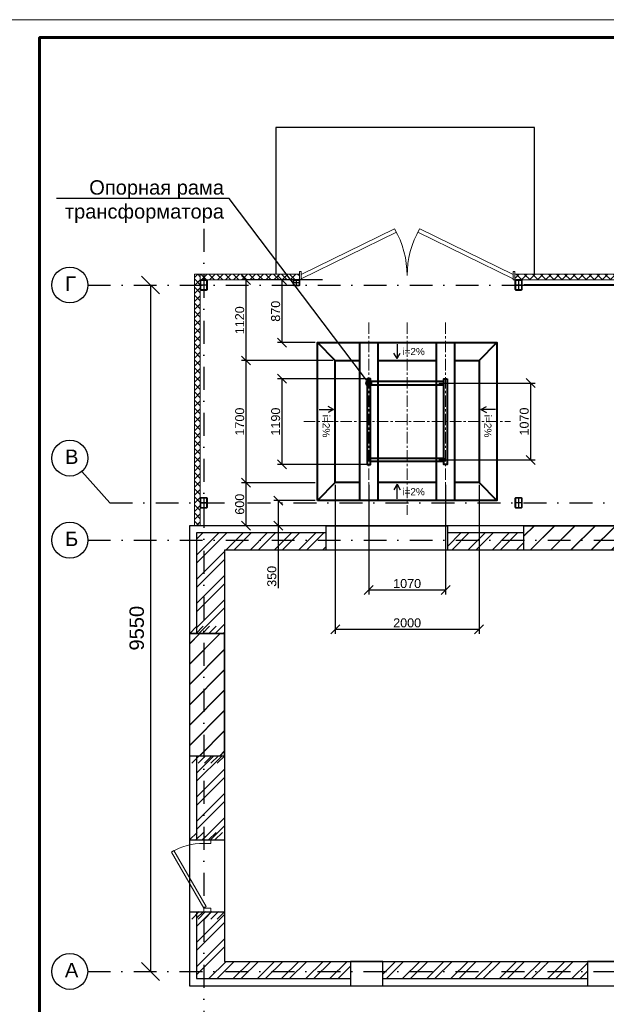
# Model space of a CAD drawing. Header units: millimetres. Extents: x 523209 to 536718, y -48289 to -47398.
# Tile 66 of 116: x 532765 to 532928, y -47846 to -47572. Entities that reach past the tile are written whole.
import ezdxf
from ezdxf import colors
from ezdxf.entities.mleader import LeaderData, LeaderLine
from ezdxf.enums import TextEntityAlignment as Align
from ezdxf.math import Vec2, Vec3

# ---------------------------------------------------------------- set-up
doc = ezdxf.new("R2010")
doc.units = ezdxf.units.MM
for name, pattern in [('CENTER', [50.8, 31.75, -6.35, 6.35, -6.35]), ('DASHDOT', [25.4, 12.7, -6.35, 0, -6.35]), ('DASHED', [19.05, 12.7, -6.35]), ('GOST2.303 5', [24, 20, -1.5, 1, -1.5])]:
    doc.linetypes.add(name, pattern=pattern)
doc.layers.get('Defpoints').update_dxf_attribs({"color": 140})
for name, color, linetype, lineweight in [('02 План', 7, 'Continuous', 25), ('centre', 1, 'CENTER', 15), ('А_СЭНДВИЧ', 30, 'Continuous', 5), ('ВК-линия контур', 132, 'Continuous', 15), ('ВК-линия основная', 1, 'Continuous', 30), ('ВК-линия толстая', 30, 'Continuous', 60), ('ВК-Текст', 1, 'Continuous', 30), ('Двери', 250, 'Continuous', 9), ('электрика', 1, 'Continuous', 40)]:
    doc.layers.add(name, color=color, linetype=linetype, lineweight=lineweight)
doc.layers.add('03_Осевые', color=4, linetype='GOST2.303 5')
doc.layers.add('Двери ArchiCAD_Ном._пера__3', color=7, linetype='Continuous', lineweight=18, true_color=0xff6500)
doc.styles.add('Arial', font='arial.ttf')
doc.styles.get("Standard").update_dxf_attribs({"font": 'arial.ttf'})
doc.dimstyles.new('ISO-25', dxfattribs={"dimtxt": 2.5, "dimasz": 2.5, "dimexe": 1.25, "dimexo": 0.625, "dimtad": 1, "dimtxsty": 'Standard', "dimcen": 2.5, "dimadec": 0, "dimazin": 0, "dimtfac": 1, "dimtmove": 0, "dimatfit": 3, "dimfxl": 1, "dimarcsym": 0})
pattern_1 = [(45, (530904.9754, -45925.627), (-3.367596, 3.367596), []), (45, (530907.2205, -45925.627), (-3.367596, 3.367596), [])]

# ---------------------------------------------------------------- blocks, each defined once
blk = doc.blocks.new('*U135')
at = {"layer": 'ВК-линия контур', "color": 0}
blk.add_line((-594, 420), (0, 420), dxfattribs=at)
at = {"layer": 'ВК-линия основная', "color": 0}
blk.add_lwpolyline([(-574, 287), (-574, 287)], dxfattribs=at)
at = {"layer": 'ВК-линия толстая', "color": 0}
for points in [[(-574, 5), (-574, 415), (-5, 415), (-5, 5)], [(-574, 401), (-574, 401), (-574, 401), (-574, 401)]]:
    blk.add_lwpolyline(points, close=True, dxfattribs=at)
blk.add_lwpolyline([(-574, 287), (-574, 287)], dxfattribs=at)
blk.add_lwpolyline([(-574, 287), (-574, 287)], dxfattribs=at)
blk.add_lwpolyline([(-574, 287), (-574, 287)], dxfattribs=at)
blk.add_lwpolyline([(-574, 287), (-574, 287)], dxfattribs=at)
at = {"layer": 'ВК-Текст', "color": 0, "insert": (-574, 287), "char_height": 0.0000208, "width": 0.000208, "attachment_point": 4, "rotation": 90}
for s in ['\\pi2;Справ. N', '\\pi2;Перв. примен.']:
    blk.add_mtext(s, dxfattribs=at)
at = {"layer": 'ВК-Текст', "color": 0}
blk.add_attdef('ЛИСТ_АЛ', text='', height=2.5, dxfattribs=at).set_placement((-10, 411.5), align=Align.MIDDLE_CENTER)
at = {"layer": 'ВК-Текст', "color": 0, "ltscale": 0.5}
blk.add_attdef('ВЕРХНИЙ_ШИФР', text='', height=0.000005, rotation=180, dxfattribs=at).set_placement((-574, 401), align=Align.MIDDLE_CENTER)
at = {"layer": 'ВК-Текст', "color": 0, "flags": 12}
blk.add_attdef('ФОРМАТ_ЛИСТА', (-42, 1.56), '', height=2.5, dxfattribs=at)
blk = doc.blocks.new('*U118')
at = {"layer": 'А_СЭНДВИЧ'}
h = blk.add_hatch(dxfattribs=at)
h.set_pattern_fill('NET', color=256, scale=25, angle=45)
h.set_pattern_definition([(45, (1389.97, -100), (-56.1266, 56.1266), []), (135, (1389.97, -100), (-56.1266, -56.1266), [])])
h.paths.add_polyline_path([(68981, -52694), (70361, -52694), (70361, -52614), (68981, -52614)])
blk.add_lwpolyline([(68981, -52694), (70361, -52694), (70361, -52614), (68981, -52614)], close=True, dxfattribs=at)
blk = doc.blocks.new('*U119')
at = {"layer": 'А_СЭНДВИЧ'}
h = blk.add_hatch(dxfattribs=at)
h.set_pattern_fill('NET', color=256, scale=25, angle=45)
h.set_pattern_definition([(45, (3704.01, -100), (-56.1266, 56.1266), []), (135, (3704.01, -100), (-56.1266, -56.1266), [])])
h.paths.add_polyline_path([(69078, -52694), (72578, -52694), (72578, -52614), (69078, -52614)])
blk.add_lwpolyline([(69078, -52694), (72578, -52694), (72578, -52614), (69078, -52614)], close=True, dxfattribs=at)
blk = doc.blocks.new('ворота')
at = {"layer": 'Двери', "color": 0}
for p, q in [((80334, -53636), (81635, -53000)), ((83284, -53636), (81984, -53000)), ((80334, -53693), (81660, -53043)), ((83284, -53693), (81959, -53043))]:
    blk.add_line(p, q, dxfattribs=at)
for points in [[(80309, -53710), (80334, -53710), (80334, -53590), (80309, -53590)], [(83284, -53710), (83309, -53710), (83309, -53590), (83284, -53590)]]:
    blk.add_lwpolyline(points, close=True, dxfattribs=at)
for centre, start, end in [((80509, -53650), 0, 30), ((83109, -53650), 150, 180)]:
    blk.add_arc(centre, 1300, start, end, dxfattribs=at)
blk = doc.blocks.new('*U133')
for points in [[(-32, -40), (32, -40, 0.414214), (40, -32), (40, 32, 0.414214), (32, 40), (-32, 40, 0.414214), (-40, 32), (-40, -32, 0.414214)], [(-32, -36), (32, -36, 0.414214), (36, -32), (36, 32, 0.414214), (32, 36), (-32, 36, 0.414214), (-36, 32), (-36, -32, 0.414214)]]:
    blk.add_lwpolyline(points, format="xyb", close=True)
at = {"layer": '03_Осевые'}
for p, q in [((0, -40), (0, 40)), ((-40, 0), (40, 0))]:
    blk.add_line(p, q, dxfattribs=at)
blk = doc.blocks.new('*U123')
for points in [[(-38, -70), (38, -70, 0.414214), (50, -58), (50, 58, 0.414214), (38, 70), (-38, 70, 0.414214), (-50, 58), (-50, -58, 0.414214)], [(-38, -64), (38, -64, 0.414214), (44, -58), (44, 58, 0.414214), (38, 64), (-38, 64, 0.414214), (-44, 58), (-44, -58, 0.414214)]]:
    blk.add_lwpolyline(points, format="xyb", close=True)
at = {"layer": '03_Осевые'}
for p, q in [((-50, 0), (50, 0)), ((0, -70), (0, 70))]:
    blk.add_line(p, q, dxfattribs=at)
blk = doc.blocks.new('*U124')
for points in [[(-38, -70), (38, -70, 0.414214), (50, -58), (50, 58, 0.414214), (38, 70), (-38, 70, 0.414214), (-50, 58), (-50, -58, 0.414214)], [(-38, -64), (38, -64, 0.414214), (44, -58), (44, 58, 0.414214), (38, 64), (-38, 64, 0.414214), (-44, 58), (-44, -58, 0.414214)]]:
    blk.add_lwpolyline(points, format="xyb", close=True)
at = {"layer": '03_Осевые'}
for p, q in [((-50, 0), (50, 0)), ((0, -70), (0, 70))]:
    blk.add_line(p, q, dxfattribs=at)
blk = doc.blocks.new('*U131')
for points in [[(-38, -70), (38, -70, 0.414214), (50, -58), (50, 58, 0.414214), (38, 70), (-38, 70, 0.414214), (-50, 58), (-50, -58, 0.414214)], [(-38, -64), (38, -64, 0.414214), (44, -58), (44, 58, 0.414214), (38, 64), (-38, 64, 0.414214), (-44, 58), (-44, -58, 0.414214)]]:
    blk.add_lwpolyline(points, format="xyb", close=True)
at = {"layer": '03_Осевые'}
for p, q in [((-50, 0), (50, 0)), ((0, -70), (0, 70))]:
    blk.add_line(p, q, dxfattribs=at)
blk = doc.blocks.new('*U132')
for points in [[(-38, -70), (38, -70, 0.414214), (50, -58), (50, 58, 0.414214), (38, 70), (-38, 70, 0.414214), (-50, 58), (-50, -58, 0.414214)], [(-38, -64), (38, -64, 0.414214), (44, -58), (44, 58, 0.414214), (38, 64), (-38, 64, 0.414214), (-44, 58), (-44, -58, 0.414214)]]:
    blk.add_lwpolyline(points, format="xyb", close=True)
at = {"layer": '03_Осевые'}
for p, q in [((-50, 0), (50, 0)), ((0, -70), (0, 70))]:
    blk.add_line(p, q, dxfattribs=at)
blk = doc.blocks.new('IFC Дверь - Распашная')
at = {"layer": 'Двери ArchiCAD_Ном._пера__3', "color": 0, "linetype": 'Continuous'}
for p, q in [((-329, 450), (-349, 415)), ((-349, 415), (430, -35)), ((450, 0), (-329, 450)), ((-500, 0), (-450, 0)), ((-450, -100), (-450, 0)), ((430, -35), (450, 0)), ((500, 0), (450, 0)), ((450, -100), (450, 0)), ((-500, -100), (-450, -100)), ((500, -100), (450, -100))]:
    blk.add_line(p, q, dxfattribs=at)
blk.add_arc((450, 0), 900, 150, 180, dxfattribs=at)
blk = doc.blocks.new('_Oblique')
at = {"color": 0, "linetype": 'ByBlock', "lineweight": -2}
blk.add_line((-0.5, -0.5), (0.5, 0.5), dxfattribs=at)
blk = doc.blocks.new('*D148')
at = {"color": 0, "linetype": 'Continuous', "lineweight": -2, "transparency": 16777216}
for p, q in [((532847.22, -47700.52), (532826.77, -47700.52)), ((532828.02, -47712.52), (532828.02, -47700.52)), ((532836.15, -47712.52), (532826.77, -47712.52))]:
    blk.add_line(p, q, dxfattribs=at)
at = {"layer": 'Defpoints', "color": 0, "transparency": 16777216}
for p in [(532828.02, -47700.52), (532847.84, -47700.52), (532836.77, -47712.52)]:
    blk.add_point(p, dxfattribs=at)
at = {"color": 0, "lineweight": -2, "transparency": 16777216, "xscale": 2.5, "yscale": 2.5, "zscale": 2.5}
for p, rotation in [((532828.02, -47700.52), 90), ((532828.02, -47712.52), 270)]:
    blk.add_blockref('_Oblique', p, dxfattribs=dict(at, rotation=rotation))
at = {"color": 0, "transparency": 16777216, "insert": (532826.24, -47706.52), "char_height": 2.5, "attachment_point": 5, "rotation": 90}
blk.add_mtext('600', dxfattribs=at)
blk = doc.blocks.new('*D149')
at = {"color": 0, "linetype": 'Continuous', "lineweight": -2, "transparency": 16777216}
for p, q in [((532847.22, -47705.52), (532835.7, -47705.52)), ((532836.95, -47705.52), (532836.95, -47712.52)), ((532846.15, -47712.52), (532835.7, -47712.52)), ((532836.95, -47712.52), (532836.95, -47729.83))]:
    blk.add_line(p, q, dxfattribs=at)
at = {"layer": 'Defpoints', "color": 0, "transparency": 16777216}
for p in [(532836.95, -47705.52), (532847.84, -47705.52), (532846.77, -47712.52)]:
    blk.add_point(p, dxfattribs=at)
at = {"color": 0, "lineweight": -2, "transparency": 16777216, "xscale": 2.5, "yscale": 2.5, "zscale": 2.5}
for p, rotation in [((532836.95, -47705.52), 90), ((532836.95, -47712.52), 270)]:
    blk.add_blockref('_Oblique', p, dxfattribs=dict(at, rotation=rotation))
at = {"color": 0, "transparency": 16777216, "insert": (532835.17, -47726.58), "char_height": 2.5, "attachment_point": 5, "rotation": 90}
blk.add_mtext('350', dxfattribs=at)
blk = doc.blocks.new('*D150')
at = {"color": 0, "linetype": 'Continuous', "lineweight": -2, "transparency": 16777216}
for p, q in [((532849.24, -47644.12), (532836.77, -47644.12)), ((532838.02, -47661.52), (532838.02, -47644.12)), ((532847.22, -47661.52), (532836.77, -47661.52))]:
    blk.add_line(p, q, dxfattribs=at)
at = {"layer": 'Defpoints', "color": 0, "transparency": 16777216}
for p in [(532838.02, -47644.12), (532849.86, -47644.12), (532847.84, -47661.52)]:
    blk.add_point(p, dxfattribs=at)
at = {"color": 0, "lineweight": -2, "transparency": 16777216, "xscale": 2.5, "yscale": 2.5, "zscale": 2.5}
for p, rotation in [((532838.02, -47644.12), 90), ((532838.02, -47661.52), 270)]:
    blk.add_blockref('_Oblique', p, dxfattribs=dict(at, rotation=rotation))
at = {"color": 0, "transparency": 16777216, "insert": (532836.24, -47652.82), "char_height": 2.5, "attachment_point": 5, "rotation": 90}
blk.add_mtext('870', dxfattribs=at)
blk = doc.blocks.new('*D151')
at = {"color": 0, "linetype": 'Continuous', "lineweight": -2, "transparency": 16777216}
for p, q in [((532838.29, -47644.12), (532826.77, -47644.12)), ((532828.02, -47666.52), (532828.02, -47644.12)), ((532852.22, -47666.52), (532826.77, -47666.52))]:
    blk.add_line(p, q, dxfattribs=at)
at = {"layer": 'Defpoints', "color": 0, "transparency": 16777216}
for p in [(532828.02, -47644.12), (532838.91, -47644.12), (532852.84, -47666.52)]:
    blk.add_point(p, dxfattribs=at)
at = {"color": 0, "lineweight": -2, "transparency": 16777216, "xscale": 2.5, "yscale": 2.5, "zscale": 2.5}
for p, rotation in [((532828.02, -47644.12), 90), ((532828.02, -47666.52), 270)]:
    blk.add_blockref('_Oblique', p, dxfattribs=dict(at, rotation=rotation))
at = {"color": 0, "transparency": 16777216, "insert": (532826.24, -47655.32), "char_height": 2.5, "attachment_point": 5, "rotation": 90}
blk.add_mtext('1120', dxfattribs=at)
blk = doc.blocks.new('*D152')
at = {"color": 0, "linetype": 'Continuous', "lineweight": -2, "transparency": 16777216}
for p, q in [((532852.84, -47701.14), (532852.84, -47742.56)), ((532892.84, -47701.14), (532892.84, -47742.56)), ((532852.84, -47741.31), (532892.84, -47741.31))]:
    blk.add_line(p, q, dxfattribs=at)
at = {"layer": 'Defpoints', "color": 0, "transparency": 16777216}
for p in [(532852.84, -47700.52), (532892.84, -47700.52), (532892.84, -47741.31)]:
    blk.add_point(p, dxfattribs=at)
at = {"color": 0, "lineweight": -2, "transparency": 16777216, "xscale": 2.5, "yscale": 2.5, "zscale": 2.5, "rotation": 180}
blk.add_blockref('_Oblique', (532852.84, -47741.31), dxfattribs=at)
at = {"color": 0, "lineweight": -2, "transparency": 16777216, "xscale": 2.5, "yscale": 2.5, "zscale": 2.5}
blk.add_blockref('_Oblique', (532892.84, -47741.31), dxfattribs=at)
at = {"color": 0, "transparency": 16777216, "insert": (532872.84, -47739.54), "char_height": 2.5, "attachment_point": 5}
blk.add_mtext('2000', dxfattribs=at)
blk = doc.blocks.new('*D153')
at = {"color": 0, "linetype": 'Continuous', "lineweight": -2, "transparency": 16777216}
for p, q in [((532838.29, -47666.52), (532826.77, -47666.52)), ((532828.02, -47700.52), (532828.02, -47666.52)), ((532847.22, -47700.52), (532826.77, -47700.52))]:
    blk.add_line(p, q, dxfattribs=at)
at = {"layer": 'Defpoints', "color": 0, "transparency": 16777216}
for p in [(532828.02, -47666.52), (532838.91, -47666.52), (532847.84, -47700.52)]:
    blk.add_point(p, dxfattribs=at)
at = {"color": 0, "lineweight": -2, "transparency": 16777216, "xscale": 2.5, "yscale": 2.5, "zscale": 2.5}
for p, rotation in [((532828.02, -47666.52), 90), ((532828.02, -47700.52), 270)]:
    blk.add_blockref('_Oblique', p, dxfattribs=dict(at, rotation=rotation))
at = {"color": 0, "transparency": 16777216, "insert": (532826.24, -47683.52), "char_height": 2.5, "attachment_point": 5, "rotation": 90}
blk.add_mtext('1700', dxfattribs=at)
blk = doc.blocks.new('*D154')
at = {"color": 0, "linetype": 'Continuous', "lineweight": -2, "transparency": 16777216}
for p, q in [((532862.14, -47701.14), (532862.14, -47731.63)), ((532883.54, -47701.14), (532883.54, -47731.63)), ((532862.14, -47730.38), (532883.54, -47730.38))]:
    blk.add_line(p, q, dxfattribs=at)
at = {"layer": 'Defpoints', "color": 0, "transparency": 16777216}
for p in [(532862.14, -47700.52), (532883.54, -47700.52), (532883.54, -47730.38)]:
    blk.add_point(p, dxfattribs=at)
at = {"color": 0, "lineweight": -2, "transparency": 16777216, "xscale": 2.5, "yscale": 2.5, "zscale": 2.5, "rotation": 180}
blk.add_blockref('_Oblique', (532862.14, -47730.38), dxfattribs=at)
at = {"color": 0, "lineweight": -2, "transparency": 16777216, "xscale": 2.5, "yscale": 2.5, "zscale": 2.5}
blk.add_blockref('_Oblique', (532883.54, -47730.38), dxfattribs=at)
at = {"color": 0, "transparency": 16777216, "insert": (532872.84, -47728.6), "char_height": 2.5, "attachment_point": 5}
blk.add_mtext('1070', dxfattribs=at)
blk = doc.blocks.new('*D155')
at = {"color": 0, "linetype": 'Continuous', "lineweight": -2, "transparency": 16777216}
for p, q in [((532861.52, -47671.62), (532836.77, -47671.62)), ((532838.02, -47695.42), (532838.02, -47671.62)), ((532861.52, -47695.42), (532836.77, -47695.42))]:
    blk.add_line(p, q, dxfattribs=at)
at = {"layer": 'Defpoints', "color": 0, "transparency": 16777216}
for p in [(532838.02, -47671.62), (532862.14, -47671.62), (532862.14, -47695.42)]:
    blk.add_point(p, dxfattribs=at)
at = {"color": 0, "lineweight": -2, "transparency": 16777216, "xscale": 2.5, "yscale": 2.5, "zscale": 2.5}
for p, rotation in [((532838.02, -47671.62), 90), ((532838.02, -47695.42), 270)]:
    blk.add_blockref('_Oblique', p, dxfattribs=dict(at, rotation=rotation))
at = {"color": 0, "transparency": 16777216, "insert": (532836.24, -47683.52), "char_height": 2.5, "attachment_point": 5, "rotation": 90}
blk.add_mtext('1190', dxfattribs=at)
blk = doc.blocks.new('*D156')
at = {"color": 0, "linetype": 'Continuous', "lineweight": -2, "transparency": 16777216}
for p, q in [((532881.67, -47672.81), (532908.46, -47672.81)), ((532907.21, -47672.81), (532907.21, -47694.19)), ((532881.67, -47694.19), (532908.46, -47694.19))]:
    blk.add_line(p, q, dxfattribs=at)
at = {"layer": 'Defpoints', "color": 0, "transparency": 16777216}
for p in [(532881.04, -47672.81), (532881.04, -47694.19), (532907.21, -47694.19)]:
    blk.add_point(p, dxfattribs=at)
at = {"color": 0, "lineweight": -2, "transparency": 16777216, "xscale": 2.5, "yscale": 2.5, "zscale": 2.5}
for p, rotation in [((532907.21, -47672.81), 90), ((532907.21, -47694.19), 270)]:
    blk.add_blockref('_Oblique', p, dxfattribs=dict(at, rotation=rotation))
at = {"color": 0, "transparency": 16777216, "insert": (532905.43, -47683.5), "char_height": 2.5, "attachment_point": 5, "rotation": 90}
blk.add_mtext('1070', dxfattribs=at)
blk = doc.blocks.new('_Dot')
at = {"color": 0, "linetype": 'ByBlock', "lineweight": -2}
blk.add_line((-0.5, 0), (-1, 0), dxfattribs=at)
at = {"color": 0, "linetype": 'ByBlock', "const_width": 0.5}
blk.add_lwpolyline([(-0.25, 0, 1), (0.25, 0, 1)], format="xyb", close=True, dxfattribs=at)

msp = doc.modelspace()

# ---------------------------------------------------------------- hatches: boundary and pattern name
at = {"layer": '02 План'}
h = msp.add_hatch(dxfattribs=at)
h.set_pattern_fill('JIS_LC_20', color=256, scale=0.2)
h.set_pattern_definition([(45, (530904.9754, -45925.627), (-2.828427, 2.828427), []), (45, (530905.0554, -45925.627), (-2.828427, 2.828427), [])])
h.paths.add_polyline_path([(532938.343, -47719.31515), (532905.343, -47719.31515), (532905.343, -47712.51515), (532938.343, -47712.51515)])
h.paths.add_polyline_path([(533067.543, -47719.31515), (533034.543, -47719.31515), (533034.543, -47712.51515), (533067.543, -47712.51515)])
at = {"layer": '02 План', "linetype": 'ByBlock'}
h = msp.add_hatch(dxfattribs=at)
h.set_pattern_fill('ANSI32', color=256, scale=0.5)
h.set_pattern_definition(pattern_1)
h.paths.add_polyline_path([(532814.243, -47714.51515), (532814.243, -47742.41515), (532822.043, -47742.41515), (532822.043, -47719.31515), (532850.343, -47719.31515), (532850.343, -47714.51515)])
h = msp.add_hatch(dxfattribs=at)
h.set_pattern_fill('ANSI32', color=256, scale=0.5)
h.set_pattern_definition(pattern_1)
h.paths.add_polyline_path([(532905.343, -47714.51515), (532884.043, -47714.51515), (532884.043, -47719.31515), (532905.343, -47719.31515)])
at = {"layer": '02 План'}
h = msp.add_hatch(dxfattribs=at)
h.set_pattern_fill('JIS_LC_20', color=256, scale=0.2)
h.set_pattern_definition([(45, (530811.8924, -45955.627), (-2.828427, 2.828427), []), (45, (530811.9724, -45955.627), (-2.828427, 2.828427), [])])
h.paths.add_polyline_path([(532822.043, -47776.51515), (532812.25998, -47776.51515), (532812.25998, -47742.51515), (532822.043, -47742.51515)])
h.paths.add_polyline_path([(533160.243, -47776.51515), (533150.443, -47776.51515), (533150.443, -47742.51515), (533160.243, -47742.51515)])
at = {"layer": '02 План', "linetype": 'ByBlock'}
h = msp.add_hatch(dxfattribs=at)
h.set_pattern_fill('ANSI32', color=256, scale=0.5)
h.set_pattern_definition(pattern_1)
h.paths.add_polyline_path([(532814.243, -47799.91515), (532822.043, -47799.91515), (532822.043, -47776.51515), (532814.243, -47776.51515)])
h.paths.add_polyline_path([(532822.043, -47819.91515), (532814.243, -47819.91515), (532814.243, -47838.51515), (532857.043, -47838.51515), (532857.043, -47833.71515), (532822.043, -47833.71515)])
h = msp.add_hatch(dxfattribs=at)
h.set_pattern_fill('ANSI32', color=256, scale=0.5)
h.set_pattern_definition(pattern_1)
edge = h.paths.add_edge_path()
edge.add_line((532911.33813, -47838.51515), (532911.33813, -47833.71515))
edge.add_line((532911.33813, -47833.71515), (532866.043, -47833.71515))
edge.add_line((532866.043, -47833.71515), (532866.043, -47838.51515))
edge.add_line((532866.043, -47838.51515), (532911.443, -47838.51515))
h = msp.add_hatch(dxfattribs=at)
h.set_pattern_fill('ANSI32', color=256, scale=0.5)
h.set_pattern_definition(pattern_1)
h.paths.add_polyline_path([(532911.443, -47838.51515), (532923.043, -47838.51515), (532923.043, -47833.71515), (532911.443, -47833.71515)])
at = {"layer": 'А_СЭНДВИЧ'}
h = msp.add_hatch(dxfattribs=at)
h.set_pattern_fill('NET', scale=0.5, angle=45)
h.set_pattern_definition([(45, (531668.8179, -46592.2264), (-1.122532, 1.122532), []), (135, (531668.8179, -46592.2264), (-1.122532, -1.122532), [])])
h.paths.add_polyline_path([(532988.54231, -47644.11512), (532988.54231, -47642.51512), (532902.84289, -47642.51512), (532902.84289, -47644.11512)])
h.paths.add_polyline_path([(533002.94231, -47642.51512), (533002.94231, -47644.11512), (533069.6428, -47644.11512), (533069.6428, -47642.51512)])

# ---------------------------------------------------------------- linework, layer by layer
for p, q in [((532870.01533, -47665.97304), (532869.1525, -47664.44871)), ((532870.01533, -47661.95899), (532870.01533, -47665.97304)), ((532870.01533, -47665.97304), (532870.87815, -47664.44871)), ((532848.36993, -47680.15321), (532852.38397, -47680.15321)), ((532852.38397, -47680.15321), (532850.85964, -47679.29038)), ((532852.38397, -47680.15321), (532850.85964, -47681.01604)), ((532893.36993, -47680.15321), (532894.89425, -47679.29038)), ((532897.38397, -47680.15321), (532893.36993, -47680.15321)), ((532893.36993, -47680.15321), (532894.89425, -47681.01604)), ((532870.01533, -47700.95899), (532869.1525, -47702.48332)), ((532870.01533, -47704.97304), (532870.01533, -47700.95899)), ((532870.01533, -47700.95899), (532870.87815, -47702.48332))]:
    msp.add_line(p, q)
at = {"layer": '02 План', "linetype": 'Continuous', "ltscale": 0.2}
msp.add_line((532801.38947, -47645.51515), (532801.38947, -47836.51515), dxfattribs=at)
at = {"layer": '02 План'}
for points in [[(532908.243, -47642.51512), (532908.243, -47601.71512), (532836.243, -47601.71512), (532836.243, -47642.51512)], [(533148.443, -47712.51515), (532812.243, -47712.51515), (532812.243, -47840.51515), (532911.443, -47840.51515)], [(532850.343, -47714.51515), (532814.243, -47714.51515), (532814.243, -47742.51515)], [(532905.343, -47714.51515), (532884.043, -47714.51515)], [(533150.443, -47798.51515), (533150.443, -47719.31515), (532822.043, -47719.31515), (532822.043, -47833.71515), (532877.643, -47833.71515)], [(532814.243, -47776.51515), (532814.243, -47799.91515)], [(532814.243, -47819.91515), (532814.243, -47838.51515), (532857.043, -47838.51515)], [(532877.643, -47833.71515), (533099.643, -47833.71515)], [(532866.043, -47838.51515), (532911.443, -47838.51515)], [(532911.443, -47838.51515), (532923.043, -47838.51515)], [(532911.443, -47840.51515), (533099.643, -47840.51515)]]:
    msp.add_lwpolyline(points, dxfattribs=at)
at = {"layer": '02 План', "linetype": 'DASHDOT', "ltscale": 0.5}
for points in [[(532816.243, -47629.91512), (532816.243, -47871.0356)], [(532783.95991, -47645.51515), (533175.243, -47645.51515)], [(532790.04398, -47706.11515), (533175.243, -47706.11515)], [(532783.95991, -47716.51515), (533175.243, -47716.51515)], [(532783.91811, -47836.51515), (533175.243, -47836.51515)]]:
    msp.add_lwpolyline(points, dxfattribs=at)
at = {"layer": '02 План', "linetype": 'CENTER', "ltscale": 200, "const_width": 0.6}
msp.add_lwpolyline([(532905.243, -47645.51515), (532984.843, -47645.51515)], dxfattribs=at)
at = {"layer": '02 План', "ltscale": 100}
msp.add_lwpolyline([(532782.2863, -47697.40921), (532790.04398, -47706.11515)], dxfattribs=at)
at = {"layer": '02 План'}
for points in [[(532884.043, -47719.31515), (532850.343, -47719.31515), (532850.343, -47712.51515), (532884.043, -47712.51515)], [(532938.343, -47719.31515), (532905.343, -47719.31515), (532905.343, -47712.51515), (532938.343, -47712.51515)], [(532822.043, -47776.51515), (532822.043, -47742.51515), (532812.243, -47742.51515), (532812.243, -47776.51515)], [(532857.043, -47840.51515), (532866.043, -47840.51515), (532866.043, -47833.71515), (532857.043, -47833.71515)], [(532923.043, -47840.51515), (532932.043, -47840.51515), (532932.043, -47833.71515), (532923.043, -47833.71515)]]:
    msp.add_lwpolyline(points, close=True, dxfattribs=at)
at = {"layer": '02 План', "flags": 128}
for points in [[(532812.231, -47742.54413), (532814.32467, -47740.45046)], [(532814.00192, -47742.54413), (532816.0956, -47740.45046)], [(532815.77285, -47742.54413), (532817.86652, -47740.45046)], [(532817.54378, -47742.54413), (532819.63745, -47740.45046)], [(532819.3147, -47742.54413), (532821.40838, -47740.45046)], [(532812.243, -47742.51515), (532822.043, -47742.51515)], [(532812.243, -47776.51515), (532822.043, -47776.51515)], [(532814.9713, -47776.48618), (532812.87763, -47778.57985)], [(532816.74222, -47776.48618), (532814.64855, -47778.57985)], [(532818.51315, -47776.48618), (532816.41948, -47778.57985)], [(532820.28408, -47776.48618), (532818.19041, -47778.57985)], [(532822.055, -47776.48618), (532819.96133, -47778.57985)], [(532812.25998, -47799.91515), (532814.35365, -47797.82148)], [(532814.0309, -47799.91515), (532816.12457, -47797.82148)], [(532815.80183, -47799.91515), (532817.8955, -47797.82148)], [(532817.57275, -47799.91515), (532819.66643, -47797.82148)], [(532819.34368, -47799.91515), (532821.43735, -47797.82148)], [(532812.243, -47799.91515), (532822.043, -47799.91515)], [(532812.243, -47819.91515), (532822.043, -47819.91515)], [(532814.9713, -47819.88618), (532812.87763, -47821.97985)], [(532816.74222, -47819.88618), (532814.64855, -47821.97985)], [(532818.51315, -47819.88618), (532816.41948, -47821.97985)], [(532820.28408, -47819.88618), (532818.19041, -47821.97985)], [(532822.055, -47819.88618), (532819.96133, -47821.97985)]]:
    msp.add_lwpolyline(points, dxfattribs=at)
at = {"layer": '02 План', "linetype": 'Continuous'}
for centre in [(532778.95991, -47645.51515), (532778.95991, -47693.67623), (532778.95991, -47716.51515), (532778.91811, -47836.51515)]:
    msp.add_circle(centre, 5, dxfattribs=at)
at = {"layer": 'centre', "lineweight": 15, "ltscale": 0.1}
for p, q in [((532862.14289, -47655.93531), (532862.14289, -47709.49733)), ((532872.84289, -47655.93531), (532872.84289, -47709.49733)), ((532883.54289, -47655.93531), (532883.54289, -47709.49733)), ((532844.10553, -47683.52757), (532901.58025, -47683.50273))]:
    msp.add_line(p, q, dxfattribs=at)
at = {"layer": 'А_СЭНДВИЧ', "color": 7}
msp.add_lwpolyline([(532988.54231, -47642.51512), (532902.84289, -47642.51512), (532902.84289, -47644.11512), (532988.54231, -47644.11512)], dxfattribs=at)
at = {"layer": 'электрика', "color": 0, "ltscale": 0.5}
for p, q in [((532852.84289, -47666.51515), (532847.84289, -47661.51515)), ((532892.84289, -47666.51515), (532897.84289, -47661.51515)), ((532852.84289, -47700.51515), (532847.84289, -47705.51515)), ((532892.84289, -47700.51515), (532897.84289, -47705.51515))]:
    msp.add_line(p, q, dxfattribs=at)
for points in [[(532847.84289, -47705.51515), (532847.84289, -47661.51515), (532897.84289, -47661.51515), (532897.84289, -47705.51515), (532847.84289, -47705.51515)], [(532859.64289, -47661.51515), (532864.64289, -47661.51515), (532864.64289, -47705.51515), (532859.64289, -47705.51515), (532859.64289, -47661.51515)], [(532881.04289, -47661.51515), (532886.04289, -47661.51515), (532886.04289, -47705.51515), (532881.04289, -47705.51515), (532881.04289, -47661.51515)], [(532852.84289, -47666.51515), (532859.64289, -47666.51515)], [(532859.64289, -47700.51515), (532852.84289, -47700.51515), (532852.84289, -47666.51515)], [(532864.64289, -47666.51515), (532881.04289, -47666.51515)], [(532886.04289, -47666.51515), (532892.84289, -47666.51515), (532892.84289, -47700.51515), (532886.04289, -47700.51515)], [(532861.68289, -47671.61978), (532861.68289, -47695.41978), (532862.60289, -47695.41978), (532862.60289, -47671.61978), (532861.68289, -47671.61978)], [(532883.08289, -47672.35348), (532862.60289, -47672.35348), (532862.60289, -47673.27348), (532883.08289, -47673.27348), (532883.08289, -47672.35348)], [(532884.00289, -47671.61978), (532884.00289, -47695.41978), (532883.08289, -47695.41978), (532883.08289, -47671.61978), (532884.00289, -47671.61978)], [(532883.08289, -47694.65199), (532862.60289, -47694.65199), (532862.60289, -47693.73199), (532883.08289, -47693.73199), (532883.08289, -47694.65199)], [(532881.04289, -47700.51515), (532864.64289, -47700.51515)]]:
    msp.add_lwpolyline(points, dxfattribs=at)

# ---------------------------------------------------------------- block references
at = {"linetype": 'DASHED'}
ref = msp.add_blockref('*U135', (533344.52503, -47991.68774), dxfattribs=at)
ref.add_attrib('ВЕРХНИЙ_ШИФР', '1984-11.Р 01.06.01 РЗ.Э1-01', dxfattribs={"layer": 'ВК-Текст', "color": 0, "ltscale": 0.5, "height": 0.000005, "rotation": 180}).set_placement((532770.52508, -47590.68773), align=Align.MIDDLE_CENTER)
at = {"layer": '02 План', "color": 0, "xscale": 0.02, "yscale": 0.02, "zscale": 0.02}
msp.add_blockref('ворота', (531236.6541, -46569.91167), dxfattribs=at)
at = {"layer": '02 План', "color": 7, "xscale": 0.02, "yscale": 0.02, "zscale": 0.02, "rotation": 270}
msp.add_blockref('*U119', (533867.53168, -46260.95028), dxfattribs=at)
at = {"layer": '02 План', "color": 7, "xscale": 0.02, "yscale": 0.02, "zscale": 0.02}
msp.add_blockref('*U118', (531435.61861, -46590.22644), dxfattribs=at)
at = {"layer": '02 План', "linetype": 'DASHED', "ltscale": 0.2, "xscale": 5, "yscale": 5, "zscale": 5}
for p, rotation in [((532801.38947, -47645.51515), 90), ((532801.38947, -47836.51515), 270)]:
    msp.add_blockref('_Oblique', p, dxfattribs=dict(at, rotation=rotation))
at = {"layer": '02 План', "yscale": 0.02, "zscale": 0.02}
for name, p, xscale, rotation in [('*U132', (532816.243, -47645.51515), 0.02, 180.0099999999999), ('*U133', (532842.043, -47644.91515), -0.02, 0.009999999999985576), ('*U131', (532903.843, -47645.51515), 0.02, 180.0099999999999), ('*U123', (532816.243, -47706.11515), 0.02, 180.0099999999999), ('*U124', (532903.843, -47706.11515), 0.02, 180.0099999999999)]:
    msp.add_blockref(name, p, dxfattribs=dict(at, xscale=xscale, rotation=rotation))
at = {"layer": '02 План', "color": 0, "linetype": 'Continuous', "xscale": -0.02, "yscale": 0.02, "zscale": 20, "rotation": 90}
msp.add_blockref('IFC Дверь - Распашная', (532816.231, -47809.88618), dxfattribs=at)

# ---------------------------------------------------------------- texts
at = {"color": 7, "linetype": 'ByBlock', "style": 'Arial'}
for p in [(532871.47443, -47665.03438), (532871.47443, -47704.03438)]:
    msp.add_text('i=2%%%', height=2, dxfattribs=at).set_placement(p)
for p in [(532849.30859, -47681.61232), (532894.30859, -47681.61232)]:
    msp.add_text('i=2%%%', height=2, rotation=270, dxfattribs=at).set_placement(p)
at = {"layer": '02 План'}
for s, p in [('Г', (532777.62713, -47647.14246)), ('В', (532777.62713, -47695.30353)), ('Б', (532777.62713, -47718.14246)), ('А', (532777.58533, -47838.14246))]:
    msp.add_text(s, height=4, dxfattribs=at).set_placement(p)
at = {"layer": '02 План', "linetype": 'DASHED', "ltscale": 0.2, "insert": (532797.58661, -47741.01515), "char_height": 4, "attachment_point": 5, "rotation": 90}
msp.add_mtext('9550', dxfattribs=at)

# ---------------------------------------------------------------- dimensions: what is measured, and where the dimension line sits
at = {"color": 4}
for base, p1, p2, text, picture, middle in [((532828.02059, -47644.11512), (532852.84289, -47666.51515), (532838.91334, -47644.11512), '1120', '*D151', (532828.02059, -47655.31514)), ((532836.95014, -47705.51515), (532846.77243, -47712.51515), (532847.84289, -47705.51515), '350', '*D149', (532836.95014, -47726.57558))]:
    dim = msp.add_linear_dim(base=base, p1=p1, p2=p2, angle=270, text=text, dimstyle='ISO-25', override={"dimtxt": 2.5, "dimasz": 2.5, "dimgap": 0.5, "dimblk1": 'Oblique', "dimblk2": 'Oblique', "dimsah": 1}, dxfattribs=at)
    dim.commit()
    dim.dimension.update_dxf_attribs({"geometry": picture, "text_midpoint": middle, "dimtype": 160})
for base, p1, p2, angle, text, picture, middle in [((532838.02059, -47644.11512), (532847.84289, -47661.51515), (532849.86119, -47644.11512), 270, '870', '*D150', (532836.24416, -47652.81514)), ((532828.02059, -47666.51515), (532847.84289, -47700.51515), (532838.91334, -47666.51515), 270, '1700', '*D153', (532826.24416, -47683.51515)), ((532838.02059, -47671.61978), (532862.14289, -47695.41978), (532862.14289, -47671.61978), 270, '1190', '*D155', (532836.24416, -47683.51978)), ((532907.20519, -47694.19199), (532881.04289, -47672.81348), (532881.04289, -47694.19199), 90, '1070', '*D156', (532905.42875, -47683.50273)), ((532828.02059, -47700.51515), (532836.77243, -47712.51515), (532847.84289, -47700.51515), 270, '600', '*D148', (532826.24416, -47706.51515)), ((532892.84289, -47741.31196), (532852.84289, -47700.51515), (532892.84289, -47700.51515), 180, '2000', '*D152', (532872.84289, -47739.53552)), ((532883.54289, -47730.37653), (532862.14289, -47700.51515), (532883.54289, -47700.51515), 180, '1070', '*D154', (532872.84289, -47728.6001))]:
    dim = msp.add_linear_dim(base=base, p1=p1, p2=p2, angle=angle, text=text, dimstyle='ISO-25', override={"dimtxt": 2.5, "dimasz": 2.5, "dimgap": 0.5, "dimblk1": 'Oblique', "dimblk2": 'Oblique', "dimsah": 1}, dxfattribs=at)
    dim.commit()
    dim.dimension.update_dxf_attribs({"geometry": picture, "text_midpoint": middle})

# ---------------------------------------------------------------- leaders
at = {"layer": '02 План', "color": 0}
ml = msp.add_multileader_mtext('Standard', dxfattribs=at)
ml.set_content('Опорная рама \\Pтрансформатора')
ml.set_leader_properties(color=256, linetype='ByLayer', lineweight=-1)
ml.set_arrow_properties(name='DOT')
ml.build(insert=Vec2(0, 0))
ml.multileader.update_dxf_attribs({"text_left_attachment_type": 6, "text_right_attachment_type": 6, "text_top_attachment_type": 10, "text_bottom_attachment_type": 10, "dogleg_length": 103.15384, "arrow_head_size": 2})
ctx = ml.context
ctx.base_point, ctx.arrow_head_size, ctx.landing_gap_size, ctx.plane_origin = Vec3(532777.00581, -47621.47505), 2, 0.9, Vec3(532950.42988, -47701.1382)
ctx.left_attachment, ctx.right_attachment, ctx.top_attachment, ctx.bottom_attachment, ctx.text_align_type = 6, 6, 10, 10, 2
notes = []
notes.append((ctx, [(1, (1, 1, 0), (532823.25496, -47621.47505), (-1, 0), 0.49009, [(0, [(532862.14289, -47672.81348)], 0, [])])]))
ctx.mtext.insert, ctx.mtext.width, ctx.mtext.defined_height, ctx.mtext.alignment, ctx.mtext.flow_direction = Vec3(532821.86488, -47616.36454), 163.2225411, 12.66741, 3, 5
ml = msp.add_multileader_mtext('Standard', dxfattribs=at)
ml.set_content('Опорная рама \\Pтрансформатора')
ml.set_leader_properties(color=256, linetype='ByLayer', lineweight=-1)
ml.set_arrow_properties(name='DOT')
ml.build(insert=Vec2(0, 0))
ml.multileader.update_dxf_attribs({"text_left_attachment_type": 6, "text_right_attachment_type": 6, "text_top_attachment_type": 10, "text_bottom_attachment_type": 10, "dogleg_length": 103.15384, "arrow_head_size": 2})
ctx = ml.context
ctx.base_point, ctx.arrow_head_size, ctx.landing_gap_size, ctx.plane_origin = Vec3(533003.80571, -47621.47505), 2, 0.9, Vec3(533177.22979, -47701.1382)
ctx.left_attachment, ctx.right_attachment, ctx.top_attachment, ctx.bottom_attachment, ctx.text_align_type = 6, 6, 10, 10, 2
notes.append((ctx, [(1, (1, 1, 0), (533050.05487, -47621.47505), (-1, 0), 0.49009, [(0, [(533088.9428, -47672.81348)], 0, [])])]))
ctx.mtext.insert, ctx.mtext.width, ctx.mtext.defined_height, ctx.mtext.alignment, ctx.mtext.flow_direction = Vec3(533048.66479, -47616.36454), 163.2225411, 12.66741, 3, 5
for ctx, leaders in notes:
    for number, flags, end, landing, length, lines in leaders:
        leader = LeaderData()
        leader.index, (leader.has_last_leader_line, leader.has_dogleg_vector, leader.attachment_direction) = number, flags
        leader.last_leader_point, leader.dogleg_vector, leader.dogleg_length = Vec3(end), Vec3(landing), length
        for number, points, colour, breaks in lines:
            line = LeaderLine()
            line.index, line.vertices, line.color, line.breaks = number, Vec3.list(points), colors.encode_raw_color(colour), breaks
            leader.lines.append(line)
        ctx.leaders.append(leader)

doc.saveas('drawing.dxf')
